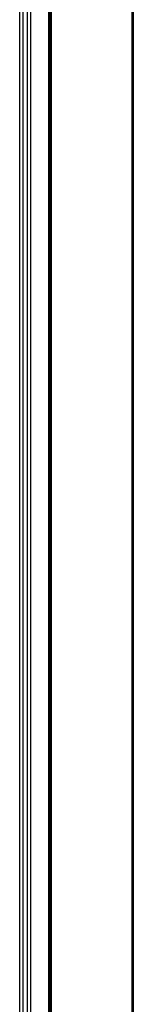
# Model space of a CAD drawing. Header units: millimetres. Extents: x 0 to 1189, y 0 to 841.
# Tile 61 of 67: x 969.81 to 975.68, y 622.68 to 673.65. Entities that reach past the tile are written whole.
import ezdxf

# ---------------------------------------------------------------- set-up
doc = ezdxf.new("R2010")
doc.units = ezdxf.units.MM
doc.header["$LTSCALE"] = 65.395
doc.layers.get('0').update_dxf_attribs({"linetype": 'CONTINUOUS'})
doc.layers.add('ROUNDS', color=7, linetype='CONTINUOUS')

msp = doc.modelspace()

# ---------------------------------------------------------------- linework, layer by layer
at = {"color": 9, "linetype": 'CONTINUOUS'}
for p, q in [((969.811, 513.6025), (969.811, 686.9282)), ((969.9872, 513.5613), (969.9872, 686.887)), ((970.2066, 513.554), (970.2066, 686.8956)), ((970.3847, 513.5041), (970.3847, 686.8609)), ((971.2976, 686.3338), (971.2976, 512.9771)), ((971.44, 685.9864), (971.44, 512.6609)), ((975.6193, 510.1908), (975.6193, 683.5086))]:
    msp.add_line(p, q, dxfattribs=at)
at = {"color": 7, "linetype": 'CONTINUOUS'}
msp.add_line((971.3693, 686.087), (971.3693, 512.7615), dxfattribs=at)
at = {"layer": 'ROUNDS', "color": 7, "linetype": 'CONTINUOUS'}
msp.add_line((975.6782, 683.2749), (975.6782, 509.9878), dxfattribs=at)

doc.saveas('drawing.dxf')
